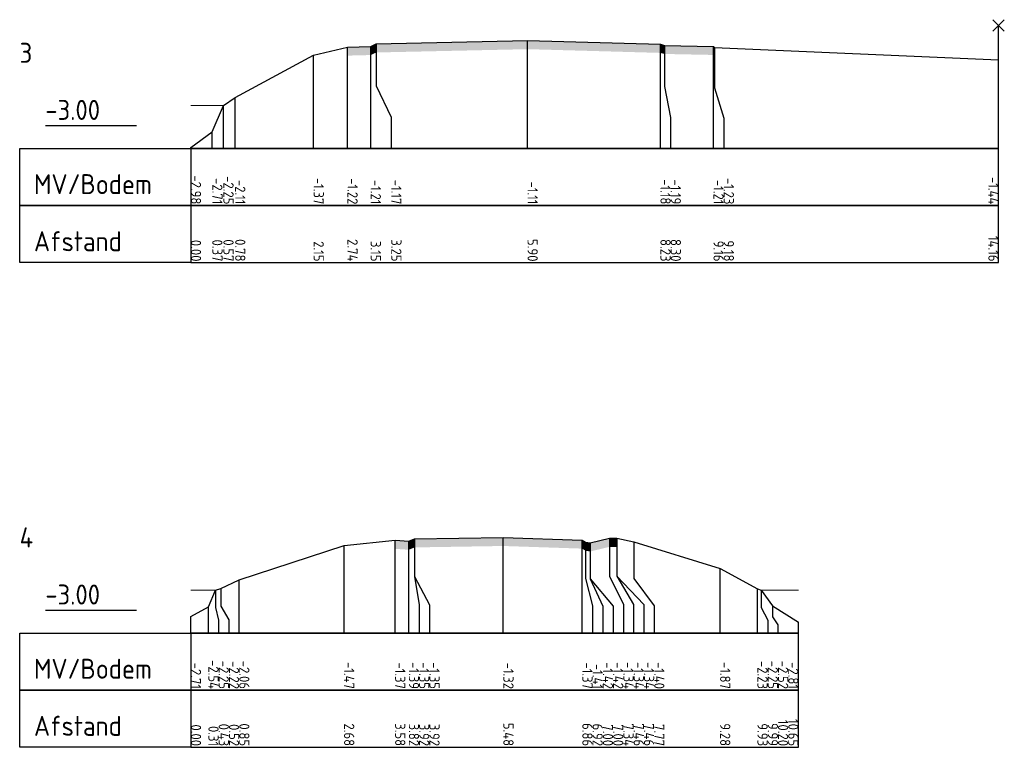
# Model space of a CAD drawing. Header units: metres. Extents: x 113356 to 113455, y 444419 to 444528.
# Tile 5 of 9: x 113367 to 113384, y 444478 to 444491. Entities that reach past the tile are written whole.
import ezdxf
from ezdxf.enums import TextEntityAlignment as Align

# ---------------------------------------------------------------- set-up
doc = ezdxf.new("R2010")
doc.units = ezdxf.units.M
doc.header["$LTSCALE"] = 0.25
doc.layers.add('B-WE-WH-WATERLIJN-G', color=150, linetype='CONTINUOUS', lineweight=18)
for name, color, linetype in [('PROFBLOK', 7, 'CONTINUOUS'), ('PROFBOX', 7, 'CONTINUOUS'), ('PROLIJN', 7, 'CONTINUOUS'), ('PROLIJN1', 84, 'CONTINUOUS'), ('PROLINE', 7, 'CONTINUOUS'), ('PROSYM01', 7, 'CONTINUOUS'), ('PROTEXT', 7, 'CONTINUOUS'), ('PROTITLE', 7, 'CONTINUOUS')]:
    doc.layers.add(name, color=color, linetype=linetype)
doc.styles.add('ISO', font='isocp.shx')

# ---------------------------------------------------------------- blocks, each defined once
blk = doc.blocks.new('P21')
at = {"layer": 'PROSYM01', "linetype": 'Continuous'}
for p, q in [((0, 0.6), (-0.1, 0.7)), ((0, 0.6), (0.1, 0.7)), ((0, 0.6), (-0.1, 0.5)), ((0, 0.6), (0.1, 0.5)), ((0, 0), (0, 0.6))]:
    blk.add_line(p, q, dxfattribs=at)

msp = doc.modelspace()

# ---------------------------------------------------------------- linework, layer by layer
at = {"layer": 'B-WE-WH-WATERLIJN-G', "linetype": 'Continuous'}
for p, q in [((113370.485, 444489.6), (113369.915, 444489.6)), ((113370.347, 444481.113), (113369.915, 444481.113)), ((113379.91, 444481.113), (113380.565, 444481.113))]:
    msp.add_line(p, q, dxfattribs=at)
at = {"layer": 'PROFBLOK', "color": 5}
for points in [[(113372.66, 444490.626), (113372.66, 444490.476), (113373.067, 444490.636), (113373.067, 444490.486)], [(113378.219, 444490.655), (113378.219, 444490.505), (113379.075, 444490.638), (113379.075, 444490.488)], [(113373.495, 444481.988), (113373.495, 444481.838), (113373.736, 444481.972), (113373.736, 444481.822)], [(113373.736, 444481.972), (113373.736, 444481.822), (113373.837, 444482.013), (113373.837, 444481.863)], [(113376.917, 444481.942), (113376.917, 444481.792), (113377.254, 444482.023), (113377.254, 444481.873)], [(113377.254, 444482.023), (113377.254, 444481.873), (113377.379, 444482.023), (113377.379, 444481.873)]]:
    msp.add_solid(points, dxfattribs=at)
at = {"layer": 'PROFBLOK', "color": 1}
for points in [[(113373.067, 444490.636), (113373.067, 444490.486), (113373.165, 444490.681), (113373.165, 444490.531)], [(113373.165, 444490.681), (113373.165, 444490.531), (113375.816, 444490.739), (113375.816, 444490.589)], [(113375.816, 444490.739), (113375.816, 444490.589), (113378.145, 444490.674), (113378.145, 444490.524)], [(113378.145, 444490.674), (113378.145, 444490.524), (113378.219, 444490.655), (113378.219, 444490.505)], [(113373.837, 444482.013), (113373.837, 444481.863), (113375.392, 444482.038), (113375.392, 444481.888)], [(113375.392, 444482.038), (113375.392, 444481.888), (113376.776, 444481.992), (113376.776, 444481.842)], [(113376.776, 444481.992), (113376.776, 444481.842), (113376.832, 444481.954), (113376.832, 444481.804)], [(113376.832, 444481.954), (113376.832, 444481.804), (113376.917, 444481.942), (113376.917, 444481.792)]]:
    msp.add_solid(points, dxfattribs=at)
at = {"layer": 'PROFBOX'}
for p, q in [((113367.365, 444489.25), (113368.965, 444489.25)), ((113367.365, 444480.763), (113368.965, 444480.763))]:
    msp.add_line(p, q, dxfattribs=at)
for points in [[(113369.915, 444487.85), (113366.915, 444487.85), (113366.915, 444488.85), (113369.915, 444488.85)], [(113369.915, 444487.85), (113384.073, 444487.85), (113384.073, 444488.85), (113369.915, 444488.85)], [(113369.915, 444486.85), (113366.915, 444486.85), (113366.915, 444487.85), (113369.915, 444487.85)], [(113369.915, 444486.85), (113384.073, 444486.85), (113384.073, 444487.85), (113369.915, 444487.85)], [(113369.915, 444479.363), (113366.915, 444479.363), (113366.915, 444480.363), (113369.915, 444480.363)], [(113369.915, 444479.363), (113380.565, 444479.363), (113380.565, 444480.363), (113369.915, 444480.363)], [(113369.915, 444478.363), (113366.915, 444478.363), (113366.915, 444479.363), (113369.915, 444479.363)], [(113369.915, 444478.363), (113380.565, 444478.363), (113380.565, 444479.363), (113369.915, 444479.363)]]:
    msp.add_lwpolyline(points, close=True, dxfattribs=at)
at = {"layer": 'PROFBOX', "color": 0}
for points in [[(113367.165, 444488.85), (113366.965, 444489.25), (113367.365, 444489.25), (113367.165, 444488.85)], [(113367.165, 444480.363), (113366.965, 444480.763), (113367.365, 444480.763), (113367.165, 444480.363)]]:
    msp.add_solid(points, dxfattribs=at)
at = {"layer": 'PROLIJN'}
for p, q in [((113372.66, 444488.85), (113372.66, 444490.626)), ((113373.067, 444488.85), (113373.067, 444490.636)), ((113375.816, 444488.85), (113375.816, 444490.739)), ((113378.145, 444488.85), (113378.145, 444490.674)), ((113379.075, 444488.85), (113379.075, 444490.638)), ((113372.066, 444488.85), (113372.066, 444490.482)), ((113384.073, 444488.85), (113384.073, 444490.405)), ((113370.691, 444488.85), (113370.691, 444489.745)), ((113370.485, 444488.85), (113370.485, 444489.6)), ((113370.29, 444488.85), (113370.29, 444489.142)), ((113369.915, 444488.85), (113369.915, 444488.865)), ((113373.495, 444480.363), (113373.495, 444481.988)), ((113375.392, 444480.363), (113375.392, 444482.038)), ((113376.776, 444480.363), (113376.776, 444481.992)), ((113372.6, 444480.363), (113372.6, 444481.895)), ((113373.736, 444480.363), (113373.736, 444481.972)), ((113379.191, 444480.363), (113379.191, 444481.491)), ((113370.762, 444480.363), (113370.762, 444481.298)), ((113379.846, 444480.363), (113379.846, 444481.138)), ((113370.222, 444480.363), (113370.222, 444480.823)), ((113369.915, 444480.363), (113369.915, 444480.651)), ((113380.565, 444480.363), (113380.565, 444480.551))]:
    msp.add_line(p, q, dxfattribs=at)
for points in [[(113373.165, 444490.681), (113373.165, 444489.949), (113373.427, 444489.399), (113373.427, 444488.85)], [(113378.219, 444490.655), (113378.219, 444489.933), (113378.325, 444489.391), (113378.325, 444488.85)], [(113379.091, 444490.616), (113379.091, 444489.91), (113379.255, 444489.38), (113379.255, 444488.85)], [(113373.837, 444482.013), (113373.837, 444481.353), (113373.916, 444480.858), (113373.916, 444480.363)], [(113373.837, 444482.013), (113373.837, 444481.353), (113374.096, 444480.858), (113374.096, 444480.363)], [(113377.254, 444482.023), (113377.254, 444481.359), (113377.496, 444480.861), (113377.496, 444480.363)], [(113377.379, 444482.023), (113377.379, 444481.359), (113377.676, 444480.861), (113377.676, 444480.363)], [(113377.379, 444482.023), (113377.379, 444481.359), (113377.856, 444480.861), (113377.856, 444480.363)], [(113376.832, 444481.954), (113376.832, 444481.317), (113376.956, 444480.84), (113376.956, 444480.363)], [(113376.917, 444481.942), (113376.917, 444481.31), (113377.136, 444480.836), (113377.136, 444480.363)], [(113376.917, 444481.942), (113376.917, 444481.31), (113377.316, 444480.836), (113377.316, 444480.363)], [(113377.681, 444481.96), (113377.681, 444481.321), (113378.036, 444480.842), (113378.036, 444480.363)], [(113370.438, 444481.146), (113370.438, 444480.832), (113370.582, 444480.597), (113370.582, 444480.363)], [(113370.347, 444481.113), (113370.347, 444480.813), (113370.402, 444480.588), (113370.402, 444480.363)], [(113379.91, 444481.113), (113379.91, 444480.813), (113380.026, 444480.588), (113380.026, 444480.363)], [(113380.113, 444480.842), (113380.113, 444480.65), (113380.206, 444480.506), (113380.206, 444480.363)]]:
    msp.add_lwpolyline(points, dxfattribs=at)
at = {"layer": 'PROLIJN1'}
for points in [[(113369.915, 444488.865), (113370.29, 444489.142), (113370.485, 444489.6), (113370.691, 444489.745), (113372.066, 444490.482), (113372.66, 444490.626), (113373.067, 444490.636), (113373.067, 444490.636), (113373.165, 444490.681), (113375.816, 444490.739), (113378.145, 444490.674), (113378.219, 444490.655), (113378.219, 444490.655), (113379.075, 444490.638), (113379.091, 444490.616), (113384.073, 444490.405)], [(113369.915, 444480.651), (113370.222, 444480.823), (113370.347, 444481.113), (113370.438, 444481.146), (113370.762, 444481.298), (113372.6, 444481.895), (113373.495, 444481.988), (113373.736, 444481.972), (113373.837, 444482.013), (113373.837, 444482.013), (113375.392, 444482.038), (113376.776, 444481.992), (113376.832, 444481.954), (113376.917, 444481.942), (113376.917, 444481.942), (113377.254, 444482.023), (113377.379, 444482.023), (113377.379, 444482.023), (113377.681, 444481.96), (113379.191, 444481.491), (113379.846, 444481.138), (113379.91, 444481.113), (113380.113, 444480.842), (113380.565, 444480.551)]]:
    msp.add_lwpolyline(points, dxfattribs=at)
at = {"layer": 'PROLINE'}
for p, q in [((113369.915, 444488.85), (113384.073, 444488.85)), ((113369.915, 444480.363), (113380.565, 444480.363))]:
    msp.add_line(p, q, dxfattribs=at)

# ---------------------------------------------------------------- block references
at = {"layer": 'PROFBLOK'}
msp.add_blockref('P21', (113384.073, 444490.405), dxfattribs=at)

# ---------------------------------------------------------------- texts
at = {"layer": 'PROFBOX', "linetype": 'Continuous', "style": 'ISO'}
for s, p in [('-3.00', (113367.365, 444489.35)), ('MV/Bodem', (113367.165, 444488.05)), ('Afstand', (113367.165, 444487.05)), ('-3.00', (113367.365, 444480.863)), ('MV/Bodem', (113367.165, 444479.563)), ('Afstand', (113367.165, 444478.563))]:
    msp.add_text(s, height=0.35, dxfattribs=at).set_placement(p)
at = {"layer": 'PROTEXT', "linetype": 'Continuous', "style": 'ISO'}
for s, p in [('-2.98', (113369.915, 444487.87)), ('-2.71', (113370.29, 444487.87)), ('-2.25', (113370.485, 444487.87)), ('-2.11', (113370.691, 444487.87)), ('-1.37', (113372.066, 444487.87)), ('-1.22', (113372.66, 444487.87)), ('-1.21', (113373.067, 444487.87)), ('-1.17', (113373.427, 444487.87)), ('-1.11', (113375.816, 444487.87)), ('-1.18', (113378.145, 444487.87)), ('-1.19', (113378.325, 444487.87)), ('-1.21', (113379.075, 444487.87)), ('-1.23', (113379.255, 444487.87)), ('-1.44', (113383.893, 444487.87)), ('0.00', (113369.915, 444486.87)), ('0.37', (113370.29, 444486.87)), ('0.57', (113370.485, 444486.87)), ('0.78', (113370.691, 444486.87)), ('2.15', (113372.066, 444486.87)), ('2.74', (113372.66, 444486.87)), ('3.15', (113373.067, 444486.87)), ('3.25', (113373.427, 444486.87)), ('5.90', (113375.816, 444486.87)), ('8.23', (113378.145, 444486.87)), ('8.30', (113378.325, 444486.87)), ('9.16', (113379.075, 444486.87)), ('9.18', (113379.255, 444486.87)), ('14.16', (113383.893, 444486.87)), ('-2.71', (113369.915, 444479.383)), ('-2.54', (113370.222, 444479.383)), ('-2.25', (113370.402, 444479.383)), ('-2.22', (113370.582, 444479.383)), ('-2.06', (113370.762, 444479.383)), ('-1.47', (113372.6, 444479.383)), ('-1.37', (113373.495, 444479.383)), ('-1.39', (113373.736, 444479.383)), ('-1.35', (113373.916, 444479.383)), ('-1.35', (113374.096, 444479.383)), ('-1.32', (113375.392, 444479.383)), ('-1.37', (113376.776, 444479.383)), ('-1.41', (113376.956, 444479.383)), ('-1.42', (113377.136, 444479.383)), ('-1.42', (113377.316, 444479.383)), ('-1.34', (113377.496, 444479.383)), ('-1.34', (113377.676, 444479.383)), ('-1.34', (113377.856, 444479.383)), ('-1.40', (113378.036, 444479.383)), ('-1.87', (113379.191, 444479.383)), ('-2.23', (113379.846, 444479.383)), ('-2.25', (113380.026, 444479.383)), ('-2.52', (113380.206, 444479.383)), ('-2.81', (113380.385, 444479.383)), ('10.20', (113380.206, 444478.383)), ('10.65', (113380.385, 444478.383)), ('0.00', (113369.915, 444478.383)), ('0.31', (113370.222, 444478.383)), ('0.43', (113370.402, 444478.383)), ('0.52', (113370.582, 444478.383)), ('0.85', (113370.762, 444478.383)), ('2.68', (113372.6, 444478.383)), ('3.58', (113373.495, 444478.383)), ('3.82', (113373.736, 444478.383)), ('3.92', (113373.916, 444478.383)), ('3.92', (113374.096, 444478.383)), ('5.48', (113375.392, 444478.383)), ('6.86', (113376.776, 444478.383)), ('6.92', (113376.956, 444478.383)), ('7.00', (113377.136, 444478.383)), ('7.00', (113377.316, 444478.383)), ('7.34', (113377.496, 444478.383)), ('7.46', (113377.676, 444478.383)), ('7.46', (113377.856, 444478.383)), ('7.77', (113378.036, 444478.383)), ('9.28', (113379.191, 444478.383)), ('9.93', (113379.846, 444478.383)), ('9.99', (113380.026, 444478.383))]:
    msp.add_text(s, height=0.18, rotation=270, dxfattribs=at).set_placement(p, align=Align.RIGHT)
at = {"layer": 'PROTITLE', "linetype": 'Continuous', "style": 'ISO'}
for s, p in [('3', (113366.915, 444490.35)), ('4', (113366.915, 444481.863))]:
    msp.add_text(s, height=0.35, dxfattribs=at).set_placement(p)

doc.saveas('drawing.dxf')
